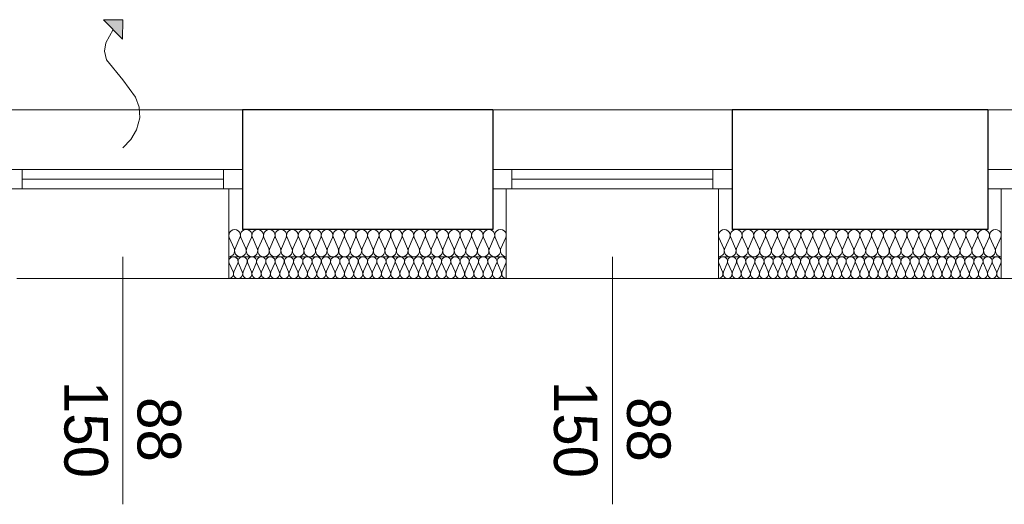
# Model space of a CAD drawing. Extents: x -613240 to -325500, y -25863 to 152403.
# Tile 147 of 254: x -426184 to -422564, y 57903 to 59684. Entities that reach past the tile are written whole.
import ezdxf

# ---------------------------------------------------------------- set-up
doc = ezdxf.new("R2010")
doc.units = 0
doc.header["$MEASUREMENT"] = 0
for name, color, linetype in [('A-Okna', 7, 'Continuous'), ('Arch ocieplenie', 7, 'Continuous'), ('Inwent Izolacje', 7, 'Continuous')]:
    doc.layers.add(name, color=color, linetype=linetype)
for name, color, linetype, lineweight, true_color in [('A-Okna_Nr_Pióra__9', 7, 'Continuous', 13, 0x3dad99), ('Arch ocieplenie_Nr_Pióra__9', 7, 'Continuous', 13, 0x3dad99), ('Arch wykończenie_Nr_Pióra__3', 7, 'Continuous', 18, 0xff6600), ('Inwent Izolacje_Nr_Pióra__2', 7, 'Continuous', 13, 0x7f7f7f), ('INWENT.ŚCIANY_Nr_Pióra__2', 7, 'Continuous', 13, 0x7f7f7f)]:
    doc.layers.add(name, color=color, linetype=linetype, lineweight=lineweight, true_color=true_color)
for name, color, linetype, lineweight in [('INWENT. OKNA_Nr_Pióra__21', 7, 'Continuous', 9), ('INWENT. OKNA_Nr_Pióra__5', 7, 'Continuous', 13), ('INWENT.ŚCIANY_Nr_Pióra__1', 7, 'Continuous', 25), ('INWENT.ŚCIANY_Nr_Pióra__21', 7, 'Continuous', 9)]:
    doc.layers.add(name, color=color, linetype=linetype, lineweight=lineweight)
doc.styles.add('GENERATED_STYLE_5', font='txt')

# ---------------------------------------------------------------- blocks, each defined once
blk = doc.blocks.new('Izolacja cieplna 14_192', base_point=(-423614.9, 58732.6))
at = {"layer": 'Arch ocieplenie_Nr_Pióra__9', "linetype": 'Continuous'}
for p, q in [((-423613.5, 58788.8), (-423599.6, 58756.5)), ((-423596.8, 58756.5), (-423582.8, 58788.8)), ((-423580, 58788.8), (-423566, 58756.5)), ((-423563.2, 58756.5), (-423549.3, 58788.8)), ((-423546.4, 58788.8), (-423532.5, 58756.5)), ((-423529.7, 58756.5), (-423515.7, 58788.8)), ((-423512.9, 58788.8), (-423498.9, 58756.5)), ((-423496.1, 58756.5), (-423482.2, 58788.8)), ((-423479.3, 58788.8), (-423465.4, 58756.5)), ((-423462.6, 58756.5), (-423448.6, 58788.8)), ((-423445.8, 58788.8), (-423431.8, 58756.5)), ((-423429, 58756.5), (-423415.1, 58788.8)), ((-423412.2, 58788.8), (-423398.3, 58756.5)), ((-423395.5, 58756.5), (-423381.5, 58788.8)), ((-423378.7, 58788.8), (-423364.7, 58756.5)), ((-423361.9, 58756.5), (-423348, 58788.8)), ((-423345.2, 58788.8), (-423331.2, 58756.5)), ((-423328.4, 58756.5), (-423314.4, 58788.8)), ((-423311.6, 58788.8), (-423297.6, 58756.5)), ((-423294.8, 58756.5), (-423280.9, 58788.8)), ((-423278.1, 58788.8), (-423264.1, 58756.5)), ((-423261.3, 58756.5), (-423247.3, 58788.8)), ((-423244.5, 58788.8), (-423230.5, 58756.5)), ((-423227.7, 58756.5), (-423213.8, 58788.8)), ((-423211, 58788.8), (-423197, 58756.5)), ((-423194.2, 58756.5), (-423180.2, 58788.8)), ((-423177.4, 58788.8), (-423163.5, 58756.5)), ((-423160.6, 58756.5), (-423146.7, 58788.8)), ((-423143.9, 58788.8), (-423129.9, 58756.5)), ((-423127.1, 58756.5), (-423113.1, 58788.8)), ((-423110.3, 58788.8), (-423096.4, 58756.5)), ((-423093.5, 58756.5), (-423079.6, 58788.8)), ((-423076.8, 58788.8), (-423062.8, 58756.5)), ((-423060, 58756.5), (-423046, 58788.8)), ((-423043.2, 58788.8), (-423029.3, 58756.5)), ((-423026.4, 58756.5), (-423012.5, 58788.8)), ((-423009.7, 58788.8), (-422995.7, 58756.5)), ((-422992.9, 58756.5), (-422978.9, 58788.8)), ((-422976.1, 58788.8), (-422962.2, 58756.5)), ((-422959.3, 58756.5), (-422945.4, 58788.8)), ((-422942.6, 58788.8), (-422928.6, 58756.5)), ((-422925.8, 58756.5), (-422911.8, 58788.8)), ((-422909, 58788.8), (-422895.1, 58756.5)), ((-422892.2, 58756.5), (-422878.3, 58788.8)), ((-422875.5, 58788.8), (-422861.5, 58756.5)), ((-422858.7, 58756.5), (-422844.7, 58788.8)), ((-422841.9, 58788.8), (-422828, 58756.5)), ((-422825.2, 58756.5), (-422811.2, 58788.8)), ((-422808.4, 58788.8), (-422794.4, 58756.5)), ((-422791.6, 58756.5), (-422777.6, 58788.8)), ((-422774.8, 58788.8), (-422760.9, 58756.5)), ((-422758.1, 58756.5), (-422744.1, 58788.8)), ((-422741.3, 58788.8), (-422727.3, 58756.5)), ((-422724.5, 58756.5), (-422710.5, 58788.8)), ((-422707.7, 58788.8), (-422693.8, 58756.5)), ((-422691, 58756.5), (-422677, 58788.8)), ((-422674.2, 58788.8), (-422660.2, 58756.5)), ((-422657.4, 58756.5), (-422643.5, 58788.8)), ((-422640.6, 58788.8), (-422626.7, 58756.5)), ((-422623.9, 58756.5), (-422609.9, 58788.8)), ((-422607.1, 58788.8), (-422593.1, 58756.5)), ((-422590.3, 58756.5), (-422576.4, 58788.8))]:
    blk.add_line(p, q, dxfattribs=at)
for centre, start_param, end_param in [((-423598.2, 58795.6), 4.299595, 8.266775), ((-423564.6, 58795.6), 4.299595, 8.266775), ((-423531.1, 58795.6), 4.299595, 8.266775), ((-423497.5, 58795.6), 4.299595, 8.266775), ((-423464, 58795.6), 4.299595, 8.266775), ((-423430.4, 58795.6), 4.299595, 8.266775), ((-423396.9, 58795.6), 4.299595, 8.266775), ((-423363.3, 58795.6), 4.299595, 8.266775), ((-423329.8, 58795.6), 4.299595, 8.266775), ((-423296.2, 58795.6), 4.299595, 8.266775), ((-423262.7, 58795.6), 4.299595, 8.266775), ((-423229.1, 58795.6), 4.299595, 8.266775), ((-423195.6, 58795.6), 4.299595, 8.266775), ((-423162, 58795.6), 4.299595, 8.266775), ((-423128.5, 58795.6), 4.299595, 8.266775), ((-423094.9, 58795.6), 4.299595, 8.266775), ((-423061.4, 58795.6), 4.299595, 8.266775), ((-423027.9, 58795.6), 4.299595, 8.266775), ((-422994.3, 58795.6), 4.299595, 8.266775), ((-422960.8, 58795.6), 4.299595, 8.266775), ((-422927.2, 58795.6), 4.299595, 8.266775), ((-422893.7, 58795.6), 4.299595, 8.266775), ((-422860.1, 58795.6), 4.299595, 8.266775), ((-422826.6, 58795.6), 4.299595, 8.266775), ((-422793, 58795.6), 4.299595, 8.266775), ((-422759.5, 58795.6), 4.299595, 8.266775), ((-422725.9, 58795.6), 4.299595, 8.266775), ((-422692.4, 58795.6), 4.299595, 8.266775), ((-422658.8, 58795.6), 4.299595, 8.266775), ((-422625.3, 58795.6), 4.299595, 8.266775), ((-422591.7, 58795.6), 4.299595, 8.266775), ((-423614.9, 58749.6), 3.141593, 5.125182), ((-423581.4, 58749.6), 1.158004, 5.125183), ((-423547.9, 58749.6), 1.158004, 5.125183), ((-423514.3, 58749.6), 1.158004, 5.125183), ((-423480.8, 58749.6), 1.158004, 5.125183), ((-423447.2, 58749.6), 1.158004, 5.125183), ((-423413.7, 58749.6), 1.158004, 5.125183), ((-423380.1, 58749.6), 1.158004, 5.125183), ((-423346.6, 58749.6), 1.158004, 5.125183), ((-423313, 58749.6), 1.158004, 5.125183), ((-423279.5, 58749.6), 1.158004, 5.125183), ((-423245.9, 58749.6), 1.158004, 5.125183), ((-423212.4, 58749.6), 1.158004, 5.125183), ((-423178.8, 58749.6), 1.158004, 5.125183), ((-423145.3, 58749.6), 1.158004, 5.125183), ((-423111.7, 58749.6), 1.158004, 5.125183), ((-423078.2, 58749.6), 1.158004, 5.125183), ((-423044.6, 58749.6), 1.158004, 5.125183), ((-423011.1, 58749.6), 1.158004, 5.125183), ((-422977.5, 58749.6), 1.158004, 5.125183), ((-422944, 58749.6), 1.158004, 5.125183), ((-422910.4, 58749.6), 1.158004, 5.125183), ((-422876.9, 58749.6), 1.158004, 5.125183), ((-422843.3, 58749.6), 1.158004, 5.125183), ((-422809.8, 58749.6), 1.158004, 5.125183), ((-422776.2, 58749.6), 1.158004, 5.125183), ((-422742.7, 58749.6), 1.158004, 5.125183), ((-422709.1, 58749.6), 1.158004, 5.125183), ((-422675.6, 58749.6), 1.158004, 5.125183), ((-422642, 58749.6), 1.158004, 5.125183), ((-422608.5, 58749.6), 1.158004, 5.125183), ((-422574.9, 58749.6), 1.158004, 3.141593)]:
    blk.add_ellipse(centre, major_axis=(0, 17), ratio=0.985894, start_param=start_param, end_param=end_param, dxfattribs=at)
blk = doc.blocks.new('Izolacja cieplna 14_193', base_point=(-425414.9, 58732.6))
at = {"layer": 'Arch ocieplenie_Nr_Pióra__9', "linetype": 'Continuous'}
for p, q in [((-425413.5, 58788.8), (-425399.4, 58756.5)), ((-425396.5, 58756.5), (-425382.4, 58788.8)), ((-425379.5, 58788.8), (-425365.4, 58756.5)), ((-425362.5, 58756.5), (-425348.4, 58788.8)), ((-425345.5, 58788.8), (-425331.4, 58756.5)), ((-425328.5, 58756.5), (-425314.4, 58788.8)), ((-425311.5, 58788.8), (-425297.4, 58756.5)), ((-425294.5, 58756.5), (-425280.4, 58788.8)), ((-425277.5, 58788.8), (-425263.4, 58756.5)), ((-425260.5, 58756.5), (-425246.4, 58788.8)), ((-425243.5, 58788.8), (-425229.4, 58756.5)), ((-425226.5, 58756.5), (-425212.4, 58788.8)), ((-425209.5, 58788.8), (-425195.4, 58756.5)), ((-425192.5, 58756.5), (-425178.4, 58788.8)), ((-425175.5, 58788.8), (-425161.4, 58756.5)), ((-425158.5, 58756.5), (-425144.4, 58788.8)), ((-425141.5, 58788.8), (-425127.4, 58756.5)), ((-425124.5, 58756.5), (-425110.4, 58788.8)), ((-425107.5, 58788.8), (-425093.4, 58756.5)), ((-425090.5, 58756.5), (-425076.4, 58788.8)), ((-425073.5, 58788.8), (-425059.4, 58756.5)), ((-425056.5, 58756.5), (-425042.4, 58788.8)), ((-425039.5, 58788.8), (-425025.4, 58756.5)), ((-425022.5, 58756.5), (-425008.4, 58788.8)), ((-425005.5, 58788.8), (-424991.4, 58756.5)), ((-424988.5, 58756.5), (-424974.4, 58788.8)), ((-424971.5, 58788.8), (-424957.4, 58756.5)), ((-424954.5, 58756.5), (-424940.4, 58788.8)), ((-424937.5, 58788.8), (-424923.4, 58756.5)), ((-424920.5, 58756.5), (-424906.4, 58788.8)), ((-424903.5, 58788.8), (-424889.4, 58756.5)), ((-424886.5, 58756.5), (-424872.4, 58788.8)), ((-424869.5, 58788.8), (-424855.4, 58756.5)), ((-424852.5, 58756.5), (-424838.4, 58788.8)), ((-424835.5, 58788.8), (-424821.4, 58756.5)), ((-424818.5, 58756.5), (-424804.4, 58788.8)), ((-424801.5, 58788.8), (-424787.4, 58756.5)), ((-424784.5, 58756.5), (-424770.4, 58788.8)), ((-424767.5, 58788.8), (-424753.4, 58756.5)), ((-424750.5, 58756.5), (-424736.4, 58788.8)), ((-424733.5, 58788.8), (-424719.4, 58756.5)), ((-424716.5, 58756.5), (-424702.4, 58788.8)), ((-424699.5, 58788.8), (-424685.4, 58756.5)), ((-424682.5, 58756.5), (-424668.4, 58788.8)), ((-424665.5, 58788.8), (-424651.4, 58756.5)), ((-424648.5, 58756.5), (-424634.4, 58788.8)), ((-424631.5, 58788.8), (-424617.4, 58756.5)), ((-424614.5, 58756.5), (-424600.4, 58788.8)), ((-424597.5, 58788.8), (-424583.4, 58756.5)), ((-424580.5, 58756.5), (-424566.4, 58788.8)), ((-424563.5, 58788.8), (-424549.4, 58756.5)), ((-424546.5, 58756.5), (-424532.4, 58788.8)), ((-424529.5, 58788.8), (-424515.4, 58756.5)), ((-424512.5, 58756.5), (-424498.4, 58788.8)), ((-424495.5, 58788.8), (-424481.4, 58756.5)), ((-424478.5, 58756.5), (-424464.4, 58788.8)), ((-424461.5, 58788.8), (-424447.4, 58756.5)), ((-424444.5, 58756.5), (-424430.4, 58788.8)), ((-424427.5, 58788.8), (-424413.4, 58756.5)), ((-424410.5, 58756.5), (-424396.4, 58788.8))]:
    blk.add_line(p, q, dxfattribs=at)
for centre, start_param, end_param in [((-425397.9, 58795.6), 4.299595, 8.266775), ((-425363.9, 58795.6), 4.299595, 8.266775), ((-425329.9, 58795.6), 4.299595, 8.266775), ((-425295.9, 58795.6), 4.299595, 8.266775), ((-425261.9, 58795.6), 4.299595, 8.266775), ((-425227.9, 58795.6), 4.299595, 8.266775), ((-425193.9, 58795.6), 4.299595, 8.266775), ((-425159.9, 58795.6), 4.299595, 8.266775), ((-425125.9, 58795.6), 4.299595, 8.266775), ((-425091.9, 58795.6), 4.299595, 8.266775), ((-425057.9, 58795.6), 4.299595, 8.266775), ((-425023.9, 58795.6), 4.299595, 8.266775), ((-424989.9, 58795.6), 4.299595, 8.266775), ((-424955.9, 58795.6), 4.299595, 8.266775), ((-424921.9, 58795.6), 4.299595, 8.266775), ((-424887.9, 58795.6), 4.299595, 8.266775), ((-424853.9, 58795.6), 4.299595, 8.266775), ((-424819.9, 58795.6), 4.299595, 8.266775), ((-424785.9, 58795.6), 4.299595, 8.266775), ((-424751.9, 58795.6), 4.299595, 8.266775), ((-424717.9, 58795.6), 4.299595, 8.266775), ((-424683.9, 58795.6), 4.299595, 8.266775), ((-424649.9, 58795.6), 4.299595, 8.266775), ((-424615.9, 58795.6), 4.299595, 8.266775), ((-424581.9, 58795.6), 4.299595, 8.266775), ((-424547.9, 58795.6), 4.299595, 8.266775), ((-424513.9, 58795.6), 4.299595, 8.266775), ((-424479.9, 58795.6), 4.299595, 8.266775), ((-424445.9, 58795.6), 4.299595, 8.266775), ((-424411.9, 58795.6), 4.299595, 8.266775), ((-425414.9, 58749.6), 3.141593, 5.125182), ((-425380.9, 58749.6), 1.158004, 5.125183), ((-425346.9, 58749.6), 1.158004, 5.125183), ((-425312.9, 58749.6), 1.158004, 5.125183), ((-425278.9, 58749.6), 1.158004, 5.125183), ((-425244.9, 58749.6), 1.158004, 5.125183), ((-425210.9, 58749.6), 1.158004, 5.125183), ((-425176.9, 58749.6), 1.158004, 5.125183), ((-425142.9, 58749.6), 1.158004, 5.125183), ((-425108.9, 58749.6), 1.158004, 5.125183), ((-425074.9, 58749.6), 1.158004, 5.125183), ((-425040.9, 58749.6), 1.158004, 5.125183), ((-425006.9, 58749.6), 1.158004, 5.125183), ((-424972.9, 58749.6), 1.158004, 5.125183), ((-424938.9, 58749.6), 1.158004, 5.125183), ((-424904.9, 58749.6), 1.158004, 5.125183), ((-424870.9, 58749.6), 1.158004, 5.125183), ((-424836.9, 58749.6), 1.158004, 5.125183), ((-424802.9, 58749.6), 1.158004, 5.125183), ((-424768.9, 58749.6), 1.158004, 5.125183), ((-424734.9, 58749.6), 1.158004, 5.125183), ((-424700.9, 58749.6), 1.158004, 5.125183), ((-424666.9, 58749.6), 1.158004, 5.125183), ((-424632.9, 58749.6), 1.158004, 5.125183), ((-424598.9, 58749.6), 1.158004, 5.125183), ((-424564.9, 58749.6), 1.158004, 5.125183), ((-424530.9, 58749.6), 1.158004, 5.125183), ((-424496.9, 58749.6), 1.158004, 5.125183), ((-424462.9, 58749.6), 1.158004, 5.125183), ((-424428.9, 58749.6), 1.158004, 5.125183), ((-424394.9, 58749.6), 1.158004, 3.141593)]:
    blk.add_ellipse(centre, major_axis=(0, 17), ratio=0.999165, start_param=start_param, end_param=end_param, dxfattribs=at)
blk = doc.blocks.new('Izolacja cieplna 14_312', base_point=(-425414.9, 58812.6))
at = {"layer": 'Inwent Izolacje_Nr_Pióra__2', "linetype": 'Continuous'}
for p, q in [((-425413.2, 58882.8), (-425395.5, 58842.4)), ((-425391.9, 58842.4), (-425374.2, 58882.8)), ((-425370.7, 58882.8), (-425353, 58842.4)), ((-425349.4, 58842.4), (-425331.7, 58882.8)), ((-425328.2, 58882.8), (-425310.5, 58842.4)), ((-425306.9, 58842.4), (-425289.2, 58882.8)), ((-425285.7, 58882.8), (-425268, 58842.4)), ((-425264.4, 58842.4), (-425246.7, 58882.8)), ((-425243.2, 58882.8), (-425225.5, 58842.4)), ((-425221.9, 58842.4), (-425204.2, 58882.8)), ((-425200.7, 58882.8), (-425183, 58842.4)), ((-425179.4, 58842.4), (-425161.7, 58882.8)), ((-425158.2, 58882.8), (-425140.5, 58842.4)), ((-425136.9, 58842.4), (-425119.2, 58882.8)), ((-425115.7, 58882.8), (-425098, 58842.4)), ((-425094.4, 58842.4), (-425076.7, 58882.8)), ((-425073.2, 58882.8), (-425055.5, 58842.4)), ((-425051.9, 58842.4), (-425034.2, 58882.8)), ((-425030.7, 58882.8), (-425013, 58842.4)), ((-425009.4, 58842.4), (-424991.7, 58882.8)), ((-424988.2, 58882.8), (-424970.5, 58842.4)), ((-424966.9, 58842.4), (-424949.2, 58882.8)), ((-424945.7, 58882.8), (-424928, 58842.4)), ((-424924.4, 58842.4), (-424906.7, 58882.8)), ((-424903.2, 58882.8), (-424885.5, 58842.4)), ((-424881.9, 58842.4), (-424864.2, 58882.8)), ((-424860.7, 58882.8), (-424843, 58842.4)), ((-424839.4, 58842.4), (-424821.7, 58882.8)), ((-424818.2, 58882.8), (-424800.5, 58842.4)), ((-424796.9, 58842.4), (-424779.2, 58882.8)), ((-424775.7, 58882.8), (-424758, 58842.4)), ((-424754.4, 58842.4), (-424736.7, 58882.8)), ((-424733.2, 58882.8), (-424715.5, 58842.4)), ((-424711.9, 58842.4), (-424694.2, 58882.8)), ((-424690.7, 58882.8), (-424673, 58842.4)), ((-424669.4, 58842.4), (-424651.7, 58882.8)), ((-424648.2, 58882.8), (-424630.5, 58842.4)), ((-424626.9, 58842.4), (-424609.2, 58882.8)), ((-424605.7, 58882.8), (-424588, 58842.4)), ((-424584.4, 58842.4), (-424566.7, 58882.8)), ((-424563.2, 58882.8), (-424545.5, 58842.4)), ((-424541.9, 58842.4), (-424524.2, 58882.8)), ((-424520.7, 58882.8), (-424503, 58842.4)), ((-424499.4, 58842.4), (-424481.7, 58882.8)), ((-424478.2, 58882.8), (-424460.5, 58842.4)), ((-424456.9, 58842.4), (-424439.2, 58882.8)), ((-424435.7, 58882.8), (-424418, 58842.4)), ((-424414.4, 58842.4), (-424396.7, 58882.8))]:
    blk.add_line(p, q, dxfattribs=at)
for centre, start_param, end_param in [((-425393.7, 58891.3), 4.299595, 8.266775), ((-425351.2, 58891.3), 4.299595, 8.266775), ((-425308.7, 58891.3), 4.299595, 8.266775), ((-425266.2, 58891.3), 4.299595, 8.266775), ((-425223.7, 58891.3), 4.299595, 8.266775), ((-425181.2, 58891.3), 4.299595, 8.266775), ((-425138.7, 58891.3), 4.299595, 8.266775), ((-425096.2, 58891.3), 4.299595, 8.266775), ((-425053.7, 58891.3), 4.299595, 8.266775), ((-425011.2, 58891.3), 4.299595, 8.266775), ((-424968.7, 58891.3), 4.299595, 8.266775), ((-424926.2, 58891.3), 4.299595, 8.266775), ((-424883.7, 58891.3), 4.299595, 8.266775), ((-424841.2, 58891.3), 4.299595, 8.266775), ((-424798.7, 58891.3), 4.299595, 8.266775), ((-424756.2, 58891.3), 4.299595, 8.266775), ((-424713.7, 58891.3), 4.299595, 8.266775), ((-424671.2, 58891.3), 4.299595, 8.266775), ((-424628.7, 58891.3), 4.299595, 8.266775), ((-424586.2, 58891.3), 4.299595, 8.266775), ((-424543.7, 58891.3), 4.299595, 8.266775), ((-424501.2, 58891.3), 4.299595, 8.266775), ((-424458.7, 58891.3), 4.299595, 8.266775), ((-424416.2, 58891.3), 4.299595, 8.266775), ((-425414.9, 58833.9), 3.141593, 5.125182), ((-425372.4, 58833.9), 1.158004, 5.125183), ((-425329.9, 58833.9), 1.158004, 5.125183), ((-425287.4, 58833.9), 1.158004, 5.125183), ((-425244.9, 58833.9), 1.158004, 5.125183), ((-425202.4, 58833.9), 1.158004, 5.125183), ((-425159.9, 58833.9), 1.158004, 5.125183), ((-425117.4, 58833.9), 1.158004, 5.125183), ((-425074.9, 58833.9), 1.158004, 5.125183), ((-425032.4, 58833.9), 1.158004, 5.125183), ((-424989.9, 58833.9), 1.158004, 5.125183), ((-424947.4, 58833.9), 1.158004, 5.125183), ((-424904.9, 58833.9), 1.158004, 5.125183), ((-424862.4, 58833.9), 1.158004, 5.125183), ((-424819.9, 58833.9), 1.158004, 5.125183), ((-424777.4, 58833.9), 1.158004, 5.125183), ((-424734.9, 58833.9), 1.158004, 5.125183), ((-424692.4, 58833.9), 1.158004, 5.125183), ((-424649.9, 58833.9), 1.158004, 5.125183), ((-424607.4, 58833.9), 1.158004, 5.125183), ((-424564.9, 58833.9), 1.158004, 5.125183), ((-424522.4, 58833.9), 1.158004, 5.125183), ((-424479.9, 58833.9), 1.158004, 5.125183), ((-424437.4, 58833.9), 1.158004, 5.125183), ((-424394.9, 58833.9), 1.158004, 3.141593)]:
    blk.add_ellipse(centre, major_axis=(0, 21.3), ratio=0.999163, start_param=start_param, end_param=end_param, dxfattribs=at)
blk = doc.blocks.new('Izolacja cieplna 14_313', base_point=(-423614.9, 58812.6))
at = {"layer": 'Inwent Izolacje_Nr_Pióra__2', "linetype": 'Continuous'}
for p, q in [((-423613.1, 58882.8), (-423595.1, 58842.4)), ((-423591.5, 58842.4), (-423573.4, 58882.8)), ((-423569.8, 58882.8), (-423551.8, 58842.4)), ((-423548.1, 58842.4), (-423530.1, 58882.8)), ((-423526.5, 58882.8), (-423508.4, 58842.4)), ((-423504.8, 58842.4), (-423486.8, 58882.8)), ((-423483.1, 58882.8), (-423465.1, 58842.4)), ((-423461.5, 58842.4), (-423443.4, 58882.8)), ((-423439.8, 58882.8), (-423421.8, 58842.4)), ((-423418.1, 58842.4), (-423400.1, 58882.8)), ((-423396.5, 58882.8), (-423378.4, 58842.4)), ((-423374.8, 58842.4), (-423356.8, 58882.8)), ((-423353.1, 58882.8), (-423335.1, 58842.4)), ((-423331.5, 58842.4), (-423313.4, 58882.8)), ((-423309.8, 58882.8), (-423291.8, 58842.4)), ((-423288.1, 58842.4), (-423270.1, 58882.8)), ((-423266.5, 58882.8), (-423248.4, 58842.4)), ((-423244.8, 58842.4), (-423226.8, 58882.8)), ((-423223.1, 58882.8), (-423205.1, 58842.4)), ((-423201.5, 58842.4), (-423183.4, 58882.8)), ((-423179.8, 58882.8), (-423161.8, 58842.4)), ((-423158.1, 58842.4), (-423140.1, 58882.8)), ((-423136.5, 58882.8), (-423118.4, 58842.4)), ((-423114.8, 58842.4), (-423096.8, 58882.8)), ((-423093.1, 58882.8), (-423075.1, 58842.4)), ((-423071.5, 58842.4), (-423053.4, 58882.8)), ((-423049.8, 58882.8), (-423031.8, 58842.4)), ((-423028.1, 58842.4), (-423010.1, 58882.8)), ((-423006.5, 58882.8), (-422988.4, 58842.4)), ((-422984.8, 58842.4), (-422966.8, 58882.8)), ((-422963.1, 58882.8), (-422945.1, 58842.4)), ((-422941.5, 58842.4), (-422923.4, 58882.8)), ((-422919.8, 58882.8), (-422901.8, 58842.4)), ((-422898.1, 58842.4), (-422880.1, 58882.8)), ((-422876.5, 58882.8), (-422858.4, 58842.4)), ((-422854.8, 58842.4), (-422836.8, 58882.8)), ((-422833.1, 58882.8), (-422815.1, 58842.4)), ((-422811.5, 58842.4), (-422793.4, 58882.8)), ((-422789.8, 58882.8), (-422771.8, 58842.4)), ((-422768.1, 58842.4), (-422750.1, 58882.8)), ((-422746.5, 58882.8), (-422728.4, 58842.4)), ((-422724.8, 58842.4), (-422706.8, 58882.8)), ((-422703.1, 58882.8), (-422685.1, 58842.4)), ((-422681.5, 58842.4), (-422663.4, 58882.8)), ((-422659.8, 58882.8), (-422641.8, 58842.4)), ((-422638.1, 58842.4), (-422620.1, 58882.8)), ((-422616.5, 58882.8), (-422598.4, 58842.4)), ((-422594.8, 58842.4), (-422576.8, 58882.8))]:
    blk.add_line(p, q, dxfattribs=at)
for centre, start_param, end_param in [((-423593.3, 58891.3), 5.870392, 9.837571), ((-423549.9, 58891.3), 5.870392, 9.837571), ((-423506.6, 58891.3), 5.870392, 9.837571), ((-423463.3, 58891.3), 5.870392, 9.837571), ((-423419.9, 58891.3), 5.870392, 9.837571), ((-423376.6, 58891.3), 5.870392, 9.837571), ((-423333.3, 58891.3), 5.870392, 9.837571), ((-423289.9, 58891.3), 5.870392, 9.837571), ((-423246.6, 58891.3), 5.870392, 9.837571), ((-423203.3, 58891.3), 5.870392, 9.837571), ((-423159.9, 58891.3), 5.870392, 9.837571), ((-423116.6, 58891.3), 5.870392, 9.837571), ((-423073.3, 58891.3), 5.870392, 9.837571), ((-423029.9, 58891.3), 5.870392, 9.837571), ((-422986.6, 58891.3), 5.870392, 9.837571), ((-422943.3, 58891.3), 5.870392, 9.837571), ((-422899.9, 58891.3), 5.870392, 9.837571), ((-422856.6, 58891.3), 5.870392, 9.837571), ((-422813.3, 58891.3), 5.870392, 9.837571), ((-422769.9, 58891.3), 5.870392, 9.837571), ((-422726.6, 58891.3), 5.870392, 9.837571), ((-422683.3, 58891.3), 5.870392, 9.837571), ((-422639.9, 58891.3), 5.870392, 9.837571), ((-422596.6, 58891.3), 5.870392, 9.837571), ((-423614.9, 58833.9), 4.712389, 6.695979), ((-423571.6, 58833.9), 2.7288, 6.695979), ((-423528.3, 58833.9), 2.7288, 6.695979), ((-423484.9, 58833.9), 2.7288, 6.695979), ((-423441.6, 58833.9), 2.7288, 6.695979), ((-423398.3, 58833.9), 2.7288, 6.695979), ((-423354.9, 58833.9), 2.7288, 6.695979), ((-423311.6, 58833.9), 2.7288, 6.695979), ((-423268.3, 58833.9), 2.7288, 6.695979), ((-423224.9, 58833.9), 2.7288, 6.695979), ((-423181.6, 58833.9), 2.7288, 6.695979), ((-423138.3, 58833.9), 2.7288, 6.695979), ((-423094.9, 58833.9), 2.7288, 6.695979), ((-423051.6, 58833.9), 2.7288, 6.695979), ((-423008.3, 58833.9), 2.7288, 6.695979), ((-422964.9, 58833.9), 2.7288, 6.695979), ((-422921.6, 58833.9), 2.7288, 6.695979), ((-422878.3, 58833.9), 2.7288, 6.695979), ((-422834.9, 58833.9), 2.7288, 6.695979), ((-422791.6, 58833.9), 2.7288, 6.695979), ((-422748.3, 58833.9), 2.7288, 6.695979), ((-422704.9, 58833.9), 2.7288, 6.695979), ((-422661.6, 58833.9), 2.7288, 6.695979), ((-422618.3, 58833.9), 2.7288, 6.695979), ((-422574.9, 58833.9), 2.7288, 4.712389)]:
    blk.add_ellipse(centre, major_axis=(21.7, 0), ratio=0.981591, start_param=start_param, end_param=end_param, dxfattribs=at)
blk = doc.blocks.new('Krzywa_16', base_point=(-425804.9, 59212.6))
at = {"layer": 'A-Okna_Nr_Pióra__9', "linetype": 'Continuous'}
blk.add_hatch(color=256, dxfattribs=at).paths.add_polyline_path([(-425804.9, 59683.2), (-425805.4, 59612.5), (-425875.7, 59683.6)], flags=0)
for p, q in [((-425804.9, 59683.2), (-425875.7, 59683.6)), ((-425805.4, 59612.5), (-425875.7, 59683.6)), ((-425804.9, 59683.2), (-425805.4, 59612.5))]:
    blk.add_line(p, q, dxfattribs=at)
at = {"layer": 'A-Okna_Nr_Pióra__9', "linetype": 'Continuous', "flags": 128}
blk.add_lwpolyline([(-425804.9, 59212.6), (-425775.8, 59243.8), (-425754.5, 59278.8), (-425742.3, 59323.5), (-425744.9, 59362.2), (-425757.8, 59398.7), (-425804.9, 59463.2), (-425864.6, 59536.5), (-425871.7, 59568.5), (-425867.7, 59598.4), (-425840.5, 59648)], dxfattribs=at)

msp = doc.modelspace()

# ---------------------------------------------------------------- linework, layer by layer
at = {"layer": 'Arch wykończenie_Nr_Pióra__3', "linetype": 'Continuous'}
for p, q in [((-425414.9, 58732.6), (-425414.9, 59062.6)), ((-424394.9, 58732.6), (-424394.9, 59062.6)), ((-423614.9, 58732.6), (-423614.9, 59062.6)), ((-422574.9, 58732.6), (-422574.9, 59062.6)), ((-425414.9, 58732.6), (-424394.9, 58732.6)), ((-423614.9, 58732.6), (-422574.9, 58732.6))]:
    msp.add_line(p, q, dxfattribs=at)
at = {"layer": 'INWENT. OKNA_Nr_Pióra__5', "linetype": 'Continuous'}
for p, q in [((-425364.9, 59132.6), (-426244.9, 59132.6)), ((-426174.9, 59062.6), (-426174.9, 59132.6)), ((-425434.9, 59062.6), (-425434.9, 59132.6)), ((-425364.9, 59062.6), (-425364.9, 59132.6)), ((-424444.9, 59062.6), (-424444.9, 59132.6)), ((-423564.9, 59132.6), (-424444.9, 59132.6)), ((-424374.9, 59062.6), (-424374.9, 59132.6)), ((-423634.9, 59062.6), (-423634.9, 59132.6)), ((-423564.9, 59062.6), (-423564.9, 59132.6)), ((-422624.9, 59062.6), (-422624.9, 59132.6)), ((-421744.9, 59132.6), (-422624.9, 59132.6)), ((-425434.9, 59097.6), (-426174.9, 59097.6)), ((-423634.9, 59097.6), (-424374.9, 59097.6)), ((-425364.9, 59062.6), (-426244.9, 59062.6)), ((-423564.9, 59062.6), (-424444.9, 59062.6)), ((-421744.9, 59062.6), (-422624.9, 59062.6)), ((-425804.9, 58812.6), (-425804.9, 57902.6)), ((-424004.9, 58812.6), (-424004.9, 57902.6))]:
    msp.add_line(p, q, dxfattribs=at)
at = {"layer": 'INWENT.ŚCIANY_Nr_Pióra__1', "linetype": 'Continuous'}
for p, q in [((-425364.9, 59352.6), (-425364.9, 58912.6)), ((-424444.9, 59352.6), (-425364.9, 59352.6)), ((-424444.9, 59352.6), (-424444.9, 58912.6)), ((-423564.9, 59352.6), (-423564.9, 58912.6)), ((-422624.9, 59352.6), (-423564.9, 59352.6)), ((-422624.9, 59352.6), (-422624.9, 58912.6)), ((-424444.9, 58912.6), (-425364.9, 58912.6)), ((-422624.9, 58912.6), (-423564.9, 58912.6))]:
    msp.add_line(p, q, dxfattribs=at)
at = {"layer": 'INWENT.ŚCIANY_Nr_Pióra__2', "linetype": 'Continuous'}
for p, q in [((-425414.9, 58812.6), (-424394.9, 58812.6)), ((-423614.9, 58812.6), (-422574.9, 58812.6))]:
    msp.add_line(p, q, dxfattribs=at)
at = {"layer": 'INWENT.ŚCIANY_Nr_Pióra__21', "linetype": 'Continuous'}
for p, q in [((-425364.9, 59352.6), (-426244.9, 59352.6)), ((-423564.9, 59352.6), (-424444.9, 59352.6)), ((-421744.9, 59352.6), (-422624.9, 59352.6)), ((-426194.9, 58732.6), (-425414.9, 58732.6)), ((-424394.9, 58732.6), (-423614.9, 58732.6)), ((-422574.9, 58732.6), (-421794.9, 58732.6))]:
    msp.add_line(p, q, dxfattribs=at)

# ---------------------------------------------------------------- block references
at = {"layer": 'A-Okna', "color": 135, "linetype": 'Continuous', "lineweight": 13, "true_color": 0x3dad99}
msp.add_blockref('Krzywa_16', (-425804.9, 59212.6), dxfattribs=at)
at = {"layer": 'Arch ocieplenie', "color": 104, "linetype": 'Continuous', "lineweight": 13, "true_color": 0x029e21}
for name, p in [('Izolacja cieplna 14_193', (-425414.9, 58732.6)), ('Izolacja cieplna 14_192', (-423614.9, 58732.6))]:
    msp.add_blockref(name, p, dxfattribs=at)
at = {"layer": 'Inwent Izolacje', "color": 104, "linetype": 'Continuous', "lineweight": 13, "true_color": 0x029e21}
for name, p in [('Izolacja cieplna 14_312', (-425414.9, 58812.6)), ('Izolacja cieplna 14_313', (-423614.9, 58812.6))]:
    msp.add_blockref(name, p, dxfattribs=at)

# ---------------------------------------------------------------- texts
at = {"layer": 'INWENT. OKNA_Nr_Pióra__21', "linetype": 'Continuous', "char_height": 160, "width": 709.227, "attachment_point": 2, "rotation": 270, "line_spacing_factor": 1.007581, "style": 'GENERATED_STYLE_5'}
for insert in [(-425590.8, 58177.6), (-423790.8, 58177.6)]:
    msp.add_mtext('{88\\P150}', dxfattribs=dict(at, insert=insert))

doc.saveas('drawing.dxf')
